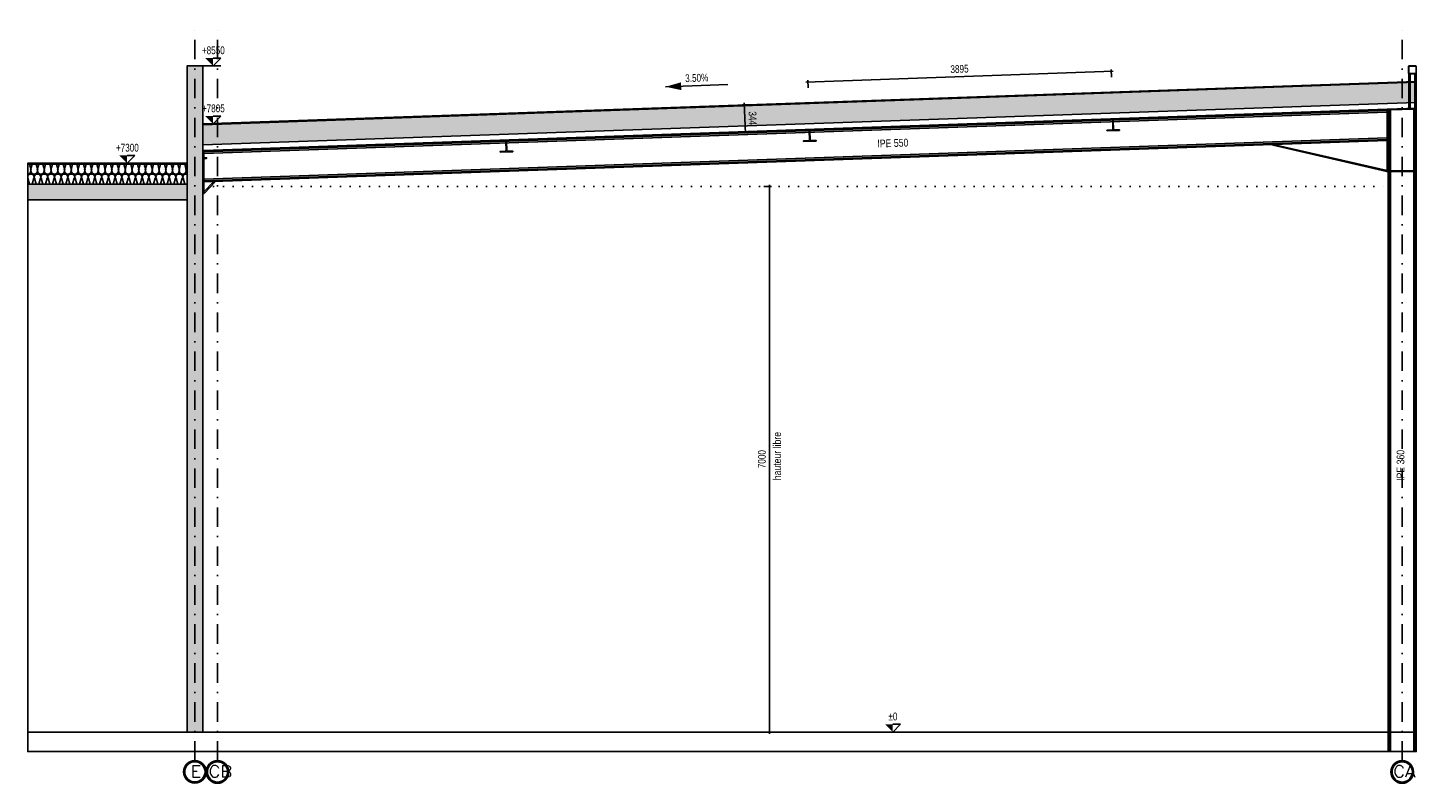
# Model space of a CAD drawing. Extents: x 293186 to 369035, y -341273 to -122059.
# Tile 37 of 64: x 337751 to 355566, y -232844 to -223148. Entities that reach past the tile are written whole.
import ezdxf

# ---------------------------------------------------------------- set-up
doc = ezdxf.new("R2010")
doc.units = 0
doc.header["$LTSCALE"] = 50
doc.linetypes.add('DASHDOT', pattern=[10, 5, -2.5, 0, -2.5])
doc.linetypes.add('DOT', pattern=[2.5, 0, -2.5])
doc.layers.get('0').update_dxf_attribs({"color": 1, "linetype": 'CONTINUOUS'})
doc.layers.add('ECHELLE_1_50', color=7, linetype='CONTINUOUS')
doc.styles.add('ARIAL', font='txt')
doc.styles.add('CADWORK5', font='ROMAND', dxfattribs={"width": 0.8})
doc.styles.get("Standard").update_dxf_attribs({"font": 'MONOTXT'})
doc.linetypes.add('CADWORK_16', pattern='A,1,0,["|",STANDARD,S=3,R=170,X=1.51,Y=2.79],-1.05,["|",STANDARD,S=6,R=10,X=-1.45,Y=-3.3],-1.05,["|",STANDARD,S=3,R=170,X=0.98,Y=-0.18],5.4', length=8.5)
pattern_1 = [(0, (0, 0), (150, 17.675), [0, -17.675])]

# ---------------------------------------------------------------- blocks, each defined once
blk = doc.blocks.new('CDWK_EXTR_2')
at = {"color": 0}
blk.add_solid([(0, 0), (2, 0.5), (2, -0.5)], dxfattribs=at)
blk = doc.blocks.new('*D64')
at = {"layer": 'ECHELLE_1_50', "color": 150}
for p, q in [((348850, -232187), (348950, -232087)), ((348950, -232087), (348850, -232087)), ((348950, -232187), (348600, -232187))]:
    blk.add_line(p, q, dxfattribs=at)
blk.add_solid([(348850, -232187), (348850, -232087), (348750, -232087)], dxfattribs=at)
at = {"layer": 'ECHELLE_1_50', "color": 26, "style": 'ARIAL', "width": 0.75}
blk.add_text('%%P0', height=100, dxfattribs=at).set_placement((348793, -232037))
blk = doc.blocks.new('*D65')
at = {"layer": 'ECHELLE_1_50', "color": 150}
for p, q in [((340129, -224382), (340229, -224282)), ((340229, -224282), (340129, -224282)), ((340229, -224382), (339996, -224382))]:
    blk.add_line(p, q, dxfattribs=at)
blk.add_solid([(340129, -224382), (340129, -224282), (340029, -224282)], dxfattribs=at)
at = {"layer": 'ECHELLE_1_50', "color": 26, "style": 'ARIAL', "width": 0.75}
blk.add_text('+7805', height=100, dxfattribs=at).set_placement((339985, -224232))
blk = doc.blocks.new('*D67')
at = {"layer": 'ECHELLE_1_50', "color": 150}
for p, q in [((339026, -224887), (339126, -224787)), ((339126, -224787), (339026, -224787)), ((339126, -224887), (338892, -224887))]:
    blk.add_line(p, q, dxfattribs=at)
blk.add_solid([(339026, -224887), (339026, -224787), (338926, -224787)], dxfattribs=at)
at = {"layer": 'ECHELLE_1_50', "color": 26, "style": 'ARIAL', "width": 0.75}
blk.add_text('+7300', height=100, dxfattribs=at).set_placement((338882, -224737))
blk = doc.blocks.new('*D70')
at = {"layer": 'ECHELLE_1_50'}
h = blk.add_hatch(color=150, dxfattribs=at)
edge = h.paths.add_edge_path()
edge.add_arc((351653, -223708), 6.25, 0, 360)
h = blk.add_hatch(color=150, dxfattribs=at)
edge = h.paths.add_edge_path()
edge.add_arc((347761, -223844), 6.25, 0, 360)
at = {"layer": 'ECHELLE_1_50', "color": 150}
for p, q in [((347736, -223845), (351678, -223707)), ((351652, -223683), (351656, -223782)), ((347760, -223819), (347763, -223919))]:
    blk.add_line(p, q, dxfattribs=at)
at = {"layer": 'ECHELLE_1_50', "color": 26, "style": 'ARIAL', "width": 0.75}
blk.add_text('3895', height=100, rotation=2.0044, dxfattribs=at).set_placement((349591, -223730))
blk = doc.blocks.new('*D152')
at = {"layer": 'ECHELLE_1_50', "color": 150}
for p, q in [((340129, -223637), (340229, -223537)), ((340229, -223537), (340129, -223537)), ((340229, -223637), (339996, -223637))]:
    blk.add_line(p, q, dxfattribs=at)
blk.add_solid([(340129, -223637), (340129, -223537), (340029, -223537)], dxfattribs=at)
at = {"layer": 'ECHELLE_1_50', "color": 26, "style": 'ARIAL', "width": 0.75}
blk.add_text('+8550', height=100, dxfattribs=at).set_placement((339985, -223487))
blk = doc.blocks.new('*D215')
at = {"layer": 'ECHELLE_1_50'}
h = blk.add_hatch(color=150, dxfattribs=at)
edge = h.paths.add_edge_path()
edge.add_arc((347270, -225187), 6.25, 0, 360)
h = blk.add_hatch(color=150, dxfattribs=at)
edge = h.paths.add_edge_path()
edge.add_arc((347270, -232187), 6.25, 0, 360)
at = {"layer": 'ECHELLE_1_50', "color": 150}
for p, q in [((347270, -225162), (347270, -232212)), ((347295, -225187), (347195, -225187)), ((347295, -232187), (347195, -232187))]:
    blk.add_line(p, q, dxfattribs=at)
at = {"layer": 'ECHELLE_1_50', "color": 26, "style": 'ARIAL', "width": 0.75}
blk.add_text('7000', height=100, rotation=90, dxfattribs=at).set_placement((347220, -228801))
blk = doc.blocks.new('*D222')
at = {"layer": 'ECHELLE_1_50'}
h = blk.add_hatch(color=150, dxfattribs=at)
edge = h.paths.add_edge_path()
edge.add_arc((346946, -224138), 6.25, 0, 360)
h = blk.add_hatch(color=150, dxfattribs=at)
edge = h.paths.add_edge_path()
edge.add_arc((346958, -224482), 6.25, 0, 360)
at = {"layer": 'ECHELLE_1_50', "color": 150}
for p, q in [((346921, -224139), (347021, -224136)), ((346945, -224113), (346959, -224507)), ((346933, -224483), (347033, -224480))]:
    blk.add_line(p, q, dxfattribs=at)
at = {"layer": 'ECHELLE_1_50', "color": 26, "style": 'ARIAL', "width": 0.75}
blk.add_text('344', height=100, rotation=272.0045, dxfattribs=at).set_placement((346999, -224223))

msp = doc.modelspace()

# ---------------------------------------------------------------- hatches: boundary and pattern name
at = {"layer": 'ECHELLE_1_50', "linetype": 'CONTINUOUS'}
h = msp.add_hatch(dxfattribs=at)
h.set_pattern_fill('DOTS1', color=212, scale=23.622048, style=0, pattern_type=2)
h.set_pattern_definition(pattern_1)
h.paths.add_polyline_path([(339996, -223637), (339796, -223637), (339796, -232187), (339996, -232187)])
h = msp.add_hatch(dxfattribs=at)
h.set_pattern_fill('ISOL_01', color=32, angle=2.0052, style=0, pattern_type=2)
h.set_pattern_definition([(2.00521, (-5.8, -0.2), (-9.09749, 259.84069), [11.60624, -31.727086]), (92.00521, (-44.58, 34.76), (-86.613555, -3.032496), [7.032035, -252.967866]), (92.00521, (-7.58, 216.53), (-86.613555, -3.032496), [7.032035, -252.967866]), (106.937674, (40.433, 54.077), (-95.71575206, 256.80678155), [160.15055, -1185.277366]), (77.0727446, (42.497, 54.149), (-77.5208598, -262.8721068), [160.15055, -1185.277366]), (17.2603285, (5.8, 0.203), (-86.6135525, -3.0324939), [11.77906, -976.372607]), (166.7500975, (-5.8, -0.203), (-86.6135519, -3.03251), [11.77906, -976.372607]), (17.2603285, (17.16, 257.66), (-86.6135525, -3.0324939), [11.77906, -976.372607]), (-13.24991, (40.009, 261.56), (86.6135523, 3.0324985), [11.77906, -976.372607]), (32.968966, (17.05, 3.7), (-86.61357, -3.0324974), [11.31616, -494.03279]), (151.041449, (-17.33, 2.494), (-86.6135703, -3.0324905), [11.31616, -494.03279]), (32.968966, (7.667, 251.5), (-86.61357, -3.0324974), [11.31616, -494.03279]), (-28.958547, (51.474, 258.86), (86.61357, 3.0324962), [11.31616, -494.03279]), (47.00521, (26.54, 9.856), (-86.613578, -3.032497), [9.62335, -358.072045]), (137.00521, (-27.166, 7.976), (-86.613578, -3.032497), [9.62335, -358.072045]), (47.00521, (1.105, 244.46), (-86.613578, -3.032497), [9.62335, -358.072045]), (-42.99479, (61.376, 253.38), (86.613578, 3.032497), [9.62335, -358.072045]), (58.315142, (33.104, 16.895), (-86.613567, -3.032507), [10.09395, -302.38703]), (125.695273, (-34.205, 14.54), (-86.613568, -3.032481), [10.09395, -302.38703]), (58.315142, (-4.2, 235.87), (-86.613567, -3.032507), [10.09395, -302.38703]), (-54.304724, (68.414, 246.82), (86.613568, 3.032487), [10.09395, -302.38703]), (73.570257, (38.41, 25.484), (-86.613574, -3.032501), [12.835155, -261.228817]), (110.44016, (-40.095, 22.736), (-86.613574, -3.032493), [12.835155, -261.228817]), (73.570257, (-7.83, 223.56), (-86.613574, -3.032501), [12.835155, -261.228817]), (-69.55984, (74.3, 238.62), (86.613574, 3.032493), [12.835155, -261.228817]), (85.6650145, (-44.823, 41.79), (-68.4186075, -522.7139039), [9.35269, -775.447047]), (98.345404, (41.79, 44.823), (-104.8085683, 516.648909), [9.35269, -775.447047]), (265.66503, (-7.58, 216.534), (68.4184683, 522.713922), [9.35269, -775.447047]), (-81.654596, (-7.58, 216.534), (104.8085683, -516.648909), [9.35269, -775.447047])])
h.paths.add_polyline_path([(355566, -224107), (339996, -224652), (339996, -224392), (355566, -223847)])
h = msp.add_hatch(dxfattribs=at)
h.set_pattern_fill('ISOL_01', color=32, angle=179.9993, style=0, pattern_type=2)
h.set_pattern_definition([(179.999325, (5.8, -7e-05), (-0.00306, -259.84052), [11.599125, -31.707637]), (269.999325, (43.31, -36.28), (86.613498, -0.00102), [7.027724, -252.812794]), (269.999325, (-0.003, -216.53), (86.613498, -0.00102), [7.027724, -252.812794]), (284.9317894, (-42.275, -52.596), (86.6151868, -259.840293), [160.052376, -1184.55078]), (255.0668602, (-44.34, -52.596), (86.6213105, 259.8382516), [160.052376, -1184.55078]), (195.254444, (-5.8, 7e-05), (86.6134951, -0.001023), [11.77184, -975.77408]), (344.744213, (5.8, -7e-05), (86.6134951, -0.0010068), [11.77184, -975.77408]), (195.254444, (-26.153, -256.743), (86.6134951, -0.001023), [11.77184, -975.77408]), (164.7442055, (-49.11, -259.84), (-86.6134951, 0.0010183), [11.77184, -975.77408]), (210.963081, (-17.157, -3.097), (86.613513, -0.00102), [11.30922, -493.72994]), (329.035564, (17.22, -3.098), (86.613513, -0.001027), [11.30922, -493.72994]), (210.963081, (-16.456, -250.924), (86.613513, -0.00102), [11.30922, -493.72994]), (149.035568, (-60.466, -256.742), (-86.613513, 0.001021), [11.30922, -493.72994]), (224.999325, (-26.854, -8.916), (86.613521, -0.001021), [9.61745, -357.852543]), (314.999325, (26.854, -8.916), (86.613521, -0.001021), [9.61745, -357.852543]), (224.999325, (-9.655, -244.124), (86.613521, -0.001021), [9.61745, -357.852543]), (134.999325, (-70.164, -250.924), (-86.613521, 0.001021), [9.61745, -357.852543]), (236.309258, (-33.655, -15.716), (86.61351, -0.001011), [10.087763, -302.20166]), (303.689388, (33.655, -15.72), (86.61351, -0.001036), [10.087763, -302.20166]), (236.309258, (-4.06, -235.73), (86.61351, -0.001011), [10.087763, -302.20166]), (123.689392, (-76.964, -244.12), (-86.61351, 0.00103), [10.087763, -302.20166]), (251.564373, (-39.25, -24.11), (86.613517, -0.001016), [12.827287, -261.06868]), (288.434277, (39.25, -24.11), (86.613517, -0.001025), [12.827287, -261.06868]), (251.564373, (-0.003, -223.56), (86.613517, -0.001016), [12.827287, -261.06868]), (108.434277, (-82.56, -235.73), (-86.613517, 0.001025), [12.827287, -261.06868]), (263.65913, (43.306, -43.307), (86.6196543, 519.680042), [9.34696, -774.97169]), (276.3395195, (-43.307, -43.306), (86.607407, -519.6820833), [9.34696, -774.97169]), (443.6591454, (-0.003, -216.534), (-86.6195159, -519.6800651), [9.34696, -774.97169]), (96.3395196, (-0.003, -216.534), (-86.607407, 519.6820833), [9.34696, -774.97169])])
h.paths.add_polyline_path([(337751, -224897), (339796, -224897), (339796, -225157), (337751, -225157)])
h = msp.add_hatch(dxfattribs=at)
h.set_pattern_fill('DOTS1', color=212, scale=23.622048, style=0, pattern_type=2)
h.set_pattern_definition(pattern_1)
h.paths.add_polyline_path([(337751, -225357), (337751, -225157), (339796, -225157), (339796, -225357)])

# ---------------------------------------------------------------- linework, layer by layer
at = {"layer": 'ECHELLE_1_50', "color": 158, "linetype": 'DASHDOT'}
for p, q in [((339896, -232554), (339896, -223151)), ((340186, -232554), (340186, -223148)), ((355386, -232554), (355386, -223151))]:
    msp.add_line(p, q, dxfattribs=at)
at = {"layer": 'ECHELLE_1_50', "color": 150, "linetype": 'CONTINUOUS'}
msp.add_line((346735, -223877), (345935, -223905), dxfattribs=at)
at = {"layer": 'ECHELLE_1_50', "color": 22, "linetype": 'CADWORK_16'}
msp.add_line((337751, -224887, 2540), (337751, -232437, 2540), dxfattribs=at)
at = {"layer": 'ECHELLE_1_50', "color": 146, "linetype": 'DOT'}
msp.add_line((340011, -225187), (355206, -225187), dxfattribs=at)
at = {"layer": 'ECHELLE_1_50', "color": 7}
msp.add_line((355566, -232187, 2540), (337751, -232187, 2540), dxfattribs=at)
at = {"layer": 'ECHELLE_1_50', "color": 54, "linetype": 'CONTINUOUS'}
for points in [[(355560, -223737), (355472, -223737, -0.4142), (355466, -223731), (355466, -223643, -0.414201), (355472, -223637), (355516, -223637)], [(355516, -223640), (355472, -223640, 0.4142), (355469, -223643), (355469, -223731, 0.4142), (355472, -223734), (355516, -223734)], [(355516, -223637), (355560, -223637, -0.414201), (355566, -223643), (355566, -223731, -0.4142), (355560, -223737)], [(355516, -223734), (355560, -223734, 0.4142), (355563, -223731), (355563, -223643, 0.4142), (355560, -223640), (355516, -223640)]]:
    msp.add_lwpolyline(points, format="xyb", dxfattribs=at)
at = {"layer": 'ECHELLE_1_50', "color": 32, "linetype": 'CONTINUOUS'}
for points in [[(355566, -223847), (339996, -224392), (339996, -224382), (355566, -223837)], [(355566, -224107), (339996, -224652), (339996, -224392), (355566, -223847)], [(355566, -224107), (355566, -224181), (339996, -224726), (339996, -224652)], [(337751, -224897), (337751, -224887), (339796, -224887), (339796, -224897)], [(337751, -224897), (339796, -224897), (339796, -225157), (337751, -225157)]]:
    msp.add_lwpolyline(points, close=True, dxfattribs=at)
at = {"layer": 'ECHELLE_1_50', "color": 22, "linetype": 'CONTINUOUS'}
for points in [[(347788, -224581), (347785, -224477, -0.414214), (347799, -224462), (347861, -224459), (347861, -224451), (347824, -224452), (347824, -224452), (347738, -224455), (347738, -224455), (347701, -224456), (347701, -224465), (347763, -224463, -0.414214), (347779, -224477), (347782, -224581, -0.414214), (347768, -224597), (347706, -224599), (347706, -224608)], [(351681, -224445), (351677, -224341, -0.414214), (351692, -224325), (351753, -224323), (351753, -224314), (351716, -224316), (351716, -224316), (351630, -224319), (351630, -224319), (351593, -224320), (351594, -224329), (351656, -224327, -0.414214), (351671, -224341), (351675, -224445, -0.414214), (351660, -224461), (351598, -224463), (351599, -224472)], [(351599, -224472), (351758, -224466), (351758, -224457), (351696, -224459, -0.414214), (351681, -224445)], [(343896, -224717), (343892, -224613, -0.414214), (343907, -224598), (343968, -224596), (343968, -224587), (343931, -224588), (343931, -224588), (343845, -224591), (343845, -224591), (343808, -224592), (343809, -224601), (343871, -224599, -0.414214), (343886, -224614), (343890, -224718, -0.414214), (343875, -224733), (343813, -224735), (343814, -224744)], [(347706, -224608), (347866, -224602), (347866, -224593), (347804, -224596, -0.414214), (347788, -224581)], [(339996, -224725), (340021, -224725), (340046, -224725), (340046, -224733), (340010, -224733, 0.414), (340001, -224742)], [(340001, -224742), (340001, -224808, 0.414), (340010, -224816), (340046, -224816), (340046, -224825), (339996, -224825), (339996, -224725)], [(343814, -224744), (343973, -224739), (343973, -224730), (343911, -224732, -0.414214), (343896, -224717)]]:
    msp.add_lwpolyline(points, format="xyb", dxfattribs=at)
at = {"layer": 'ECHELLE_1_50', "color": 141, "linetype": 'CONTINUOUS'}
for points in [[(355558, -223737, 4350), (355558, -223737, 4314), (355546, -223737, 4302), (355490, -223737, 4302), (355478, -223737, 4314), (355478, -223737, 4350), (355470, -223737, 4350), (355470, -223737, 4250), (355478, -223737, 4250), (355478, -223737, 4286), (355490, -223737, 4298), (355546, -223737, 4298), (355558, -223737, 4286), (355558, -223737, 4250), (355566, -223737, 4250), (355566, -223737, 4350), (355558, -223737, 4350)], [(355535, -224192, 4296), (355553, -224191, 4278), (355553, -224191, 4215), (355566, -224191, 4215), (355566, -224191, 4385), (355553, -224191, 4385), (355553, -224191, 4322), (355535, -224192, 4304), (355236, -224202, 4304), (355218, -224203, 4322), (355218, -224203, 4385), (355206, -224203, 4385), (355206, -224203, 4215), (355218, -224203, 4215), (355218, -224203, 4278), (355236, -224202, 4296), (355535, -224192, 4296)], [(355558, -224181, 4350), (355566, -224181, 4350), (355566, -224181, 4250), (355558, -224181, 4250), (355558, -224181, 4286), (355546, -224182, 4298), (355490, -224184, 4298), (355478, -224184, 4286), (355478, -224184, 4250), (355470, -224184, 4250), (355470, -224184, 4350), (355478, -224184, 4350), (355478, -224184, 4314), (355490, -224184, 4302), (355546, -224182, 4302), (355558, -224181, 4314), (355558, -224181, 4350)], [(355553, -224984, 4385), (355218, -224984, 4385), (355218, -224984, 4322), (355236, -224984, 4304), (355535, -224984, 4304), (355553, -224984, 4322), (355553, -224984, 4385)], [(355553, -224984, 4278), (355535, -224984, 4296), (355236, -224984, 4296), (355218, -224984, 4278), (355218, -224984, 4215), (355553, -224984, 4215), (355553, -224984, 4278)], [(355553, -224994, 4322), (355535, -224994, 4304), (355236, -224994, 4304), (355218, -224994, 4322), (355218, -224994, 4385), (355553, -224994, 4385), (355553, -224994, 4322)], [(355553, -224994, 4215), (355218, -224994, 4215), (355218, -224994, 4278), (355236, -224994, 4296), (355535, -224994, 4296), (355553, -224994, 4278), (355553, -224994, 4215)], [(355236, -232437, 4296), (355218, -232437, 4278), (355218, -232437, 4215), (355206, -232437, 4215), (355206, -232437, 4385), (355218, -232437, 4385), (355218, -232437, 4322), (355236, -232437, 4304), (355535, -232437, 4304), (355553, -232437, 4322), (355553, -232437, 4385), (355566, -232437, 4385), (355566, -232437, 4215), (355553, -232437, 4215), (355553, -232437, 4278), (355535, -232437, 4296), (355236, -232437, 4296)]]:
    msp.add_polyline3d(points, close=True, dxfattribs=at)
at = {"layer": 'ECHELLE_1_50', "color": 5, "linetype": 'CONTINUOUS'}
for points in [[(355191, -224581, 4390), (355191, -224581, 4325), (355191, -224560, 4304), (355191, -224229, 4304), (355191, -224208, 4325), (355191, -224208, 4390), (355191, -224194, 4390), (355191, -224194, 4210), (355191, -224208, 4210), (355191, -224208, 4275), (355191, -224229, 4296), (355191, -224560, 4296), (355191, -224581, 4275), (355191, -224581, 4210), (355191, -224594, 4210), (355191, -224594, 4390), (355191, -224581, 4390)], [(340011, -225112, 4325), (340011, -225112, 4390), (340011, -225126, 4390), (340011, -225126, 4210), (340011, -225112, 4210), (340011, -225112, 4275), (340011, -225091, 4296), (340011, -224760, 4296), (340011, -224739, 4275), (340011, -224739, 4210), (340011, -224725, 4210), (340011, -224725, 4390), (340011, -224739, 4390), (340011, -224739, 4325), (340011, -224760, 4304), (340011, -225091, 4304), (340011, -225112, 4325)]]:
    msp.add_polyline3d(points, close=True, dxfattribs=at)
at = {"layer": 'ECHELLE_1_50', "color": 158, "linetype": 'CONTINUOUS'}
for centre, radius in [((339896, -232698), 145), ((339896, -232698), 130), ((340186, -232699), 145), ((340186, -232699), 130), ((355386, -232699), 145), ((355386, -232699), 130)]:
    msp.add_circle(centre, radius, dxfattribs=at)
at = {"layer": 'ECHELLE_1_50', "color": 7, "linetype": 'CONTINUOUS'}
for points in [[(339996, -223637, 2540), (339796, -223637, 2540), (339796, -232187, 2540), (339996, -232187, 2540)], [(337751, -225357, 2540), (337751, -225157, 2540), (339796, -225157, 2540), (339796, -225357, 2540)]]:
    msp.add_3dface(points, dxfattribs=at)
at = {"layer": 'ECHELLE_1_50', "color": 141, "linetype": 'CONTINUOUS'}
for points in [[(355470, -224184, 4350), (355470, -223737, 4350), (355478, -223737, 4350), (355478, -224184, 4350)], [(355470, -224184, 4250), (355470, -223737, 4250), (355470, -223737, 4350), (355470, -224184, 4350)], [(355478, -224184, 4250), (355478, -223737, 4250), (355470, -223737, 4250), (355470, -224184, 4250)], [(355490, -224184, 4298), (355490, -223737, 4298), (355478, -223737, 4286), (355478, -224184, 4286)], [(355478, -224184, 4314), (355478, -223737, 4314), (355490, -223737, 4302), (355490, -224184, 4302)], [(355478, -224184, 4350), (355478, -223737, 4350), (355478, -223737, 4314), (355478, -224184, 4314)], [(355478, -224184, 4286), (355478, -223737, 4286), (355478, -223737, 4250), (355478, -224184, 4250)], [(355546, -224182, 4298), (355546, -223737, 4298), (355490, -223737, 4298), (355490, -224184, 4298)], [(355490, -224184, 4302), (355490, -223737, 4302), (355546, -223737, 4302), (355546, -224182, 4302)], [(355558, -224181, 4286), (355558, -223737, 4286), (355546, -223737, 4298), (355546, -224182, 4298)], [(355546, -224182, 4302), (355546, -223737, 4302), (355558, -223737, 4314), (355558, -224181, 4314)], [(355558, -224181, 4250), (355558, -223737, 4250), (355558, -223737, 4286), (355558, -224181, 4286)], [(355566, -224181, 4250), (355566, -223737, 4250), (355558, -223737, 4250), (355558, -224181, 4250)], [(355558, -224181, 4350), (355558, -223737, 4350), (355566, -223737, 4350), (355566, -224181, 4350)], [(355558, -224181, 4314), (355558, -223737, 4314), (355558, -223737, 4350), (355558, -224181, 4350)], [(355566, -224181, 4350), (355566, -223737, 4350), (355566, -223737, 4250), (355566, -224181, 4250)], [(355565, -224181, 4385), (355206, -224193, 4385), (355206, -224193, 4215), (355565, -224181, 4215)], [(355566, -224191, 4385), (355206, -224203, 4385), (355206, -224193, 4385), (355565, -224181, 4385)], [(355565, -224181, 4215), (355206, -224193, 4215), (355206, -224203, 4215), (355566, -224191, 4215)], [(355566, -224191, 4215), (355206, -224203, 4215), (355206, -224203, 4385), (355566, -224191, 4385)], [(355206, -224203, 4215), (355206, -232437, 4215), (355218, -232437, 4215), (355218, -224203, 4215)], [(355206, -224203, 4385), (355206, -232437, 4385), (355206, -232437, 4215), (355206, -224203, 4215)], [(355218, -224203, 4385), (355218, -232437, 4385), (355206, -232437, 4385), (355206, -224203, 4385)], [(355218, -224203, 4278), (355218, -232437, 4278), (355236, -232437, 4296), (355236, -224202, 4296)], [(355236, -224202, 4304), (355236, -232437, 4304), (355218, -232437, 4322), (355218, -224203, 4322)], [(355218, -224203, 4215), (355218, -232437, 4215), (355218, -232437, 4278), (355218, -224203, 4278)], [(355218, -224203, 4322), (355218, -232437, 4322), (355218, -232437, 4385), (355218, -224203, 4385)], [(355236, -224202, 4296), (355236, -232437, 4296), (355535, -232437, 4296), (355535, -224192, 4296)], [(355535, -224192, 4304), (355535, -232437, 4304), (355236, -232437, 4304), (355236, -224202, 4304)], [(355553, -224191, 4322), (355553, -232437, 4322), (355535, -232437, 4304), (355535, -224192, 4304)], [(355535, -224192, 4296), (355535, -232437, 4296), (355553, -232437, 4278), (355553, -224191, 4278)], [(355553, -224191, 4385), (355553, -232437, 4385), (355553, -232437, 4322), (355553, -224191, 4322)], [(355566, -224191, 4385), (355566, -232437, 4385), (355553, -232437, 4385), (355553, -224191, 4385)], [(355553, -224191, 4215), (355553, -232437, 4215), (355566, -232437, 4215), (355566, -224191, 4215)], [(355553, -224191, 4278), (355553, -232437, 4278), (355553, -232437, 4215), (355553, -224191, 4215)], [(355565, -224181, 4385), (355565, -224181, 4215), (355566, -224191, 4215), (355566, -224191, 4385)], [(355566, -224191, 4215), (355566, -232437, 4215), (355566, -232437, 4385), (355566, -224191, 4385)], [(355553, -224994, 4385), (355218, -224994, 4385), (355218, -224984, 4385), (355553, -224984, 4385)], [(355553, -224984, 4215), (355218, -224984, 4215), (355218, -224994, 4215), (355553, -224994, 4215)], [(355236, -224984, 4304), (355236, -224994, 4304), (355535, -224994, 4304), (355535, -224984, 4304)], [(355236, -224994, 4296), (355236, -224984, 4296), (355535, -224984, 4296), (355535, -224994, 4296)], [(355535, -224984, 4304), (355535, -224994, 4304), (355553, -224994, 4322), (355553, -224984, 4322)], [(355535, -224994, 4296), (355535, -224984, 4296), (355553, -224984, 4278), (355553, -224994, 4278)], [(355553, -224984, 4322), (355553, -224994, 4322), (355553, -224994, 4385), (355553, -224984, 4385)], [(355553, -224994, 4278), (355553, -224984, 4278), (355553, -224984, 4215), (355553, -224994, 4215)]]:
    msp.add_3dface(points, dxfattribs=at)
at = {"layer": 'ECHELLE_1_50', "color": 5, "linetype": 'CONTINUOUS'}
for points in [[(355191, -224194, 4390), (340011, -224725, 4390), (340011, -224725, 4210), (355191, -224194, 4210)], [(355191, -224208, 4390), (340011, -224739, 4390), (340011, -224725, 4390), (355191, -224194, 4390)], [(355191, -224194, 4210), (340011, -224725, 4210), (340011, -224739, 4210), (355191, -224208, 4210)], [(355191, -224208, 4325), (340011, -224739, 4325), (340011, -224739, 4390), (355191, -224208, 4390)], [(355191, -224229, 4304), (340011, -224760, 4304), (340011, -224739, 4325), (355191, -224208, 4325)], [(355191, -224208, 4275), (340011, -224739, 4275), (340011, -224760, 4296), (355191, -224229, 4296)], [(355191, -224208, 4210), (340011, -224739, 4210), (340011, -224739, 4275), (355191, -224208, 4275)], [(355191, -224560, 4304), (340011, -225091, 4304), (340011, -224760, 4304), (355191, -224229, 4304)], [(355191, -224229, 4296), (340011, -224760, 4296), (340011, -225091, 4296), (355191, -224560, 4296)], [(355206, -224194, 4390), (355191, -224194, 4390), (355191, -224194, 4210), (355206, -224194, 4210)], [(355206, -224194, 4390), (355206, -224994, 4390), (355191, -224994, 4390), (355191, -224194, 4390)], [(355191, -224194, 4390), (355191, -224994, 4390), (355191, -224994, 4210), (355191, -224194, 4210)], [(355191, -224194, 4210), (355191, -224994, 4210), (355206, -224994, 4210), (355206, -224194, 4210)], [(355191, -224581, 4325), (340011, -225112, 4325), (340011, -225091, 4304), (355191, -224560, 4304)], [(355191, -224560, 4296), (340011, -225091, 4296), (340011, -225112, 4275), (355191, -224581, 4275)], [(355191, -224581, 4390), (340011, -225112, 4390), (340011, -225112, 4325), (355191, -224581, 4325)], [(355191, -224594, 4390), (340011, -225126, 4390), (340011, -225112, 4390), (355191, -224581, 4390)], [(355191, -224581, 4210), (340011, -225112, 4210), (340011, -225126, 4210), (355191, -224594, 4210)], [(355191, -224581, 4275), (340011, -225112, 4275), (340011, -225112, 4210), (355191, -224581, 4210)], [(355191, -224594, 4210), (340011, -225126, 4210), (340011, -225126, 4390), (355191, -224594, 4390)], [(355191, -224594, 4294), (353731, -224645, 4294), (355191, -224979, 4294)], [(355191, -224594, 4306), (353731, -224645, 4306), (353731, -224645, 4294), (355191, -224594, 4294)], [(355191, -224979, 4306), (353731, -224645, 4306), (355191, -224594, 4306)], [(339996, -225276, 4390), (339996, -224726, 4390), (340011, -224726, 4390), (340011, -225276, 4390)], [(339996, -225276, 4210), (339996, -224726, 4210), (339996, -224726, 4390), (339996, -225276, 4390)], [(340011, -225276, 4210), (340011, -224726, 4210), (339996, -224726, 4210), (339996, -225276, 4210)], [(340011, -224726, 4210), (340011, -224726, 4390), (339996, -224726, 4390), (339996, -224726, 4210)], [(340011, -225276, 4390), (340011, -224726, 4390), (340011, -224726, 4210), (340011, -225276, 4210)], [(355187, -224993, 4390), (353729, -224655, 4390), (353731, -224645, 4390), (355191, -224979, 4390)], [(355191, -224979, 4210), (353731, -224645, 4210), (353729, -224655, 4210), (355187, -224993, 4210)], [(353729, -224655, 4210), (353731, -224645, 4210), (353731, -224645, 4390), (353729, -224655, 4390)], [(355187, -224993, 4210), (353729, -224655, 4210), (353729, -224655, 4390), (355187, -224993, 4390)], [(355191, -224979, 4390), (353731, -224645, 4390), (353731, -224645, 4210), (355191, -224979, 4210)], [(355191, -224979, 4294), (353731, -224645, 4294), (353731, -224645, 4306), (355191, -224979, 4306)], [(340022, -225265, 4210), (340151, -225131, 4210), (340140, -225121, 4210), (340011, -225254, 4210)], [(340011, -225254, 4390), (340140, -225121, 4390), (340151, -225131, 4390), (340022, -225265, 4390)], [(340011, -225254, 4210), (340140, -225121, 4210), (340140, -225121, 4390), (340011, -225254, 4390)], [(340011, -225254, 4306), (340140, -225121, 4306), (340140, -225121, 4294), (340011, -225254, 4294)], [(340011, -225254, 4306), (340011, -225126, 4306), (340140, -225121, 4306)], [(340140, -225121, 4294), (340011, -225126, 4294), (340011, -225254, 4294)], [(340140, -225121, 4306), (340011, -225126, 4306), (340011, -225126, 4294), (340140, -225121, 4294)], [(340011, -225254, 4294), (340011, -225126, 4294), (340011, -225126, 4306), (340011, -225254, 4306)], [(340022, -225265, 4390), (340151, -225131, 4390), (340151, -225131, 4210), (340022, -225265, 4210)], [(340151, -225131, 4390), (340140, -225121, 4390), (340140, -225121, 4210), (340151, -225131, 4210)], [(339996, -225276, 4390), (340011, -225276, 4390), (340011, -225276, 4210), (339996, -225276, 4210)], [(340022, -225265, 4390), (340022, -225265, 4210), (340011, -225254, 4210), (340011, -225254, 4390)]]:
    msp.add_3dface(points, dxfattribs=at)
at = {"layer": 'ECHELLE_1_50', "color": 1, "linetype": 'CONTINUOUS'}
for points in [[(355206, -224203, 4385), (355206, -224203, 4215), (355206, -224193, 4215), (355206, -224193, 4385)], [(355206, -224194, 4210), (355206, -224994, 4210), (355206, -224994, 4390), (355206, -224194, 4390)], [(355191, -224594, 4294), (355191, -224979, 4294), (355191, -224979, 4306), (355191, -224594, 4306)], [(355191, -224979, 4390), (355191, -224979, 4210), (355187, -224993, 4210), (355187, -224993, 4390)], [(355191, -224994, 4210), (355191, -224994, 4390), (355206, -224994, 4390), (355206, -224994, 4210)], [(355218, -224984, 4322), (355218, -224994, 4322), (355236, -224994, 4304), (355236, -224984, 4304)], [(355218, -224984, 4385), (355218, -224994, 4385), (355218, -224994, 4322), (355218, -224984, 4322)], [(355218, -224994, 4215), (355218, -224984, 4215), (355218, -224984, 4278), (355218, -224994, 4278)], [(355218, -224994, 4278), (355218, -224984, 4278), (355236, -224984, 4296), (355236, -224994, 4296)]]:
    msp.add_3dface(points, dxfattribs=at)
at = {"layer": 'ECHELLE_1_50', "color": 9, "linetype": 'CONTINUOUS'}
msp.add_3dface([(355566, -232187, 2540), (355566, -232437, 2540), (337751, -232437, 2540), (337751, -232187, 2540)], dxfattribs=at)

# ---------------------------------------------------------------- block references
at = {"layer": 'ECHELLE_1_50', "color": 0}
for name in ['*D152', '*D70', '*D65', '*D222', '*D67', '*D215', '*D64']:
    msp.add_blockref(name, (0, 0), dxfattribs=at)
at = {"layer": 'ECHELLE_1_50', "color": 150, "linetype": 'CONTINUOUS', "xscale": 100, "yscale": 100, "zscale": 100, "rotation": 2.004534}
msp.add_blockref('CDWK_EXTR_2', (345935, -223905), dxfattribs=at)

# ---------------------------------------------------------------- texts
at = {"layer": 'ECHELLE_1_50', "color": 26, "style": 'ARIAL', "width": 0.75}
msp.add_text('3.50%', height=100, rotation=2.0045, dxfattribs=at).set_placement((346188, -223846))
at = {"layer": 'ECHELLE_1_50', "color": 7, "style": 'ARIAL', "width": 0.8}
for s, rotation, p in [('IPE 550', 2.0045, (348654, -224685)), ('hauteur libre', 90, (347416, -228956)), ('IPE 360', 90, (355414, -228963))]:
    msp.add_text(s, height=100, rotation=rotation, dxfattribs=at).set_placement(p)
at = {"layer": 'ECHELLE_1_50', "color": 96, "style": 'CADWORK5', "width": 1.125}
for s, p in [('E', (339839, -232767)), ('CB', (340071, -232768)), ('CA', (355271, -232768))]:
    msp.add_text(s, height=150, dxfattribs=at).set_placement(p)

doc.saveas('drawing.dxf')
